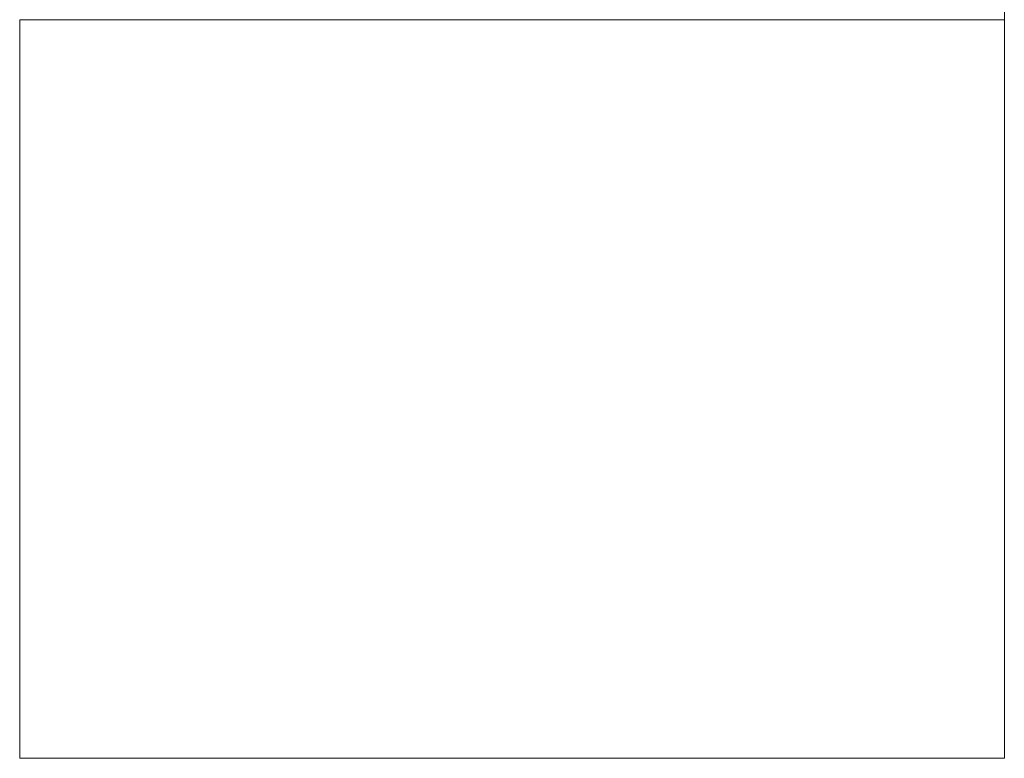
# Model space of a CAD drawing. Header units: millimetres. Extents: x -281 to 121694, y -16481 to 65128.
# Tile 16 of 256: x 14089 to 15289, y 13855 to 14755. Entities that reach past the tile are written whole.
import ezdxf

# ---------------------------------------------------------------- set-up
doc = ezdxf.new("R2010")
doc.units = ezdxf.units.MM
doc.layers.add('A--L$01A__Algemeen', color=7, linetype='Continuous', lineweight=5)
doc.layers.add('A--L82__LosseGebruikersInvent', color=1, linetype='Continuous', lineweight=5)

# ---------------------------------------------------------------- blocks, each defined once
blk = doc.blocks.new('NLRS_82_FU_UN_lab en spoel tafels_gen_kad - labtafel zonder onderkast dxbxh 900x1200x950-V355-L_80_ 15')
at = {"layer": 'A--L$01A__Algemeen'}
for p, q in [((-600, 262.7), (-600, -637.3)), ((600, -637.3), (600, 262.7)), ((-600, -637.3), (600, -637.3))]:
    blk.add_line(p, q, dxfattribs=at)
blk = doc.blocks.new('NLRS_82_FU_UN_spoekbak_gen_kad - spoelbak dxbxh 900x1200x957-V356-L_80_ 15')
at = {"layer": 'A--L$01A__Algemeen'}
for p, q in [((-600, 322.7), (-600, -577.3)), ((600, 322.7), (-600, 322.7))]:
    blk.add_line(p, q, dxfattribs=at)

msp = doc.modelspace()

# ---------------------------------------------------------------- block references
at = {"layer": 'A--L82__LosseGebruikersInvent', "rotation": 180}
msp.add_blockref('NLRS_82_FU_UN_spoekbak_gen_kad - spoelbak dxbxh 900x1200x957-V356-L_80_ 15', (14689.2, 15077.2), dxfattribs=at)
at = {"layer": 'A--L82__LosseGebruikersInvent'}
msp.add_blockref('NLRS_82_FU_UN_lab en spoel tafels_gen_kad - labtafel zonder onderkast dxbxh 900x1200x950-V355-L_80_ 15', (14689.2, 14491.8), dxfattribs=at)

doc.saveas('drawing.dxf')
